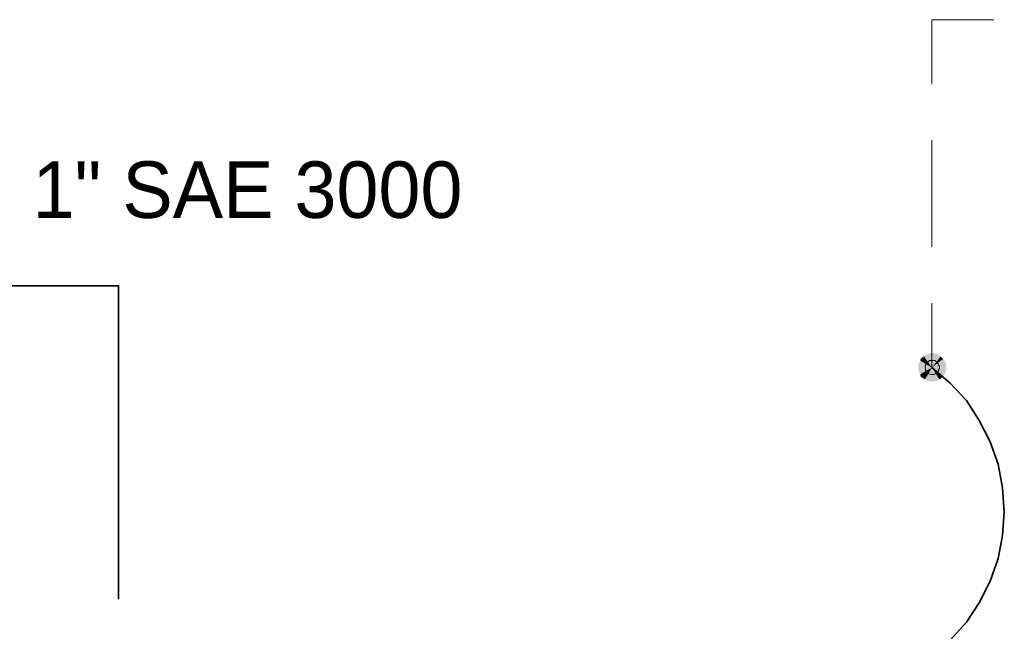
# Model space of a CAD drawing. Header units: millimetres. Extents: x 0 to 138, y 0 to 47.
# Tile 17 of 165: x 22.505 to 23.601, y 6.573 to 7.253. Entities that reach past the tile are written whole.
import ezdxf

# ---------------------------------------------------------------- set-up
doc = ezdxf.new("R2010")
doc.units = ezdxf.units.MM
for name, color, linetype in [('PDF_Geomertry', 7, 'Continuous'), ('PDF_Solid Fills', 7, 'Continuous'), ('PDF_Text', 7, 'Continuous')]:
    doc.layers.add(name, color=color, linetype=linetype)
doc.styles.add('PDF Arial', font='txt')

msp = doc.modelspace()

# ---------------------------------------------------------------- hatches: boundary and pattern name
at = {"layer": 'PDF_Solid Fills', "transparency": 33554559}
for points in [[(23.5201, 6.8665), (23.5113, 6.879), (23.5126, 6.8804)], [(23.5201, 6.8665), (23.5126, 6.8804), (23.5146, 6.8813)], [(23.5201, 6.8665), (23.5146, 6.8813), (23.5168, 6.8818)], [(23.5201, 6.8665), (23.5168, 6.8818), (23.5182, 6.8826)], [(23.5201, 6.8665), (23.5182, 6.8826), (23.5201, 6.8826)], [(23.5201, 6.8665), (23.5224, 6.8826), (23.5243, 6.8818)], [(23.5201, 6.8665), (23.5201, 6.8826), (23.5224, 6.8826)], [(23.5201, 6.8665), (23.5243, 6.8818), (23.5265, 6.8813)], [(23.5201, 6.8665), (23.5265, 6.8813), (23.5285, 6.8804)], [(23.5201, 6.8665), (23.5285, 6.8804), (23.5299, 6.879)], [(23.5201, 6.8665), (23.5049, 6.8688), (23.5057, 6.8707)], [(23.5201, 6.8665), (23.5049, 6.8665), (23.5049, 6.8688)], [(23.5201, 6.8665), (23.5057, 6.8707), (23.5063, 6.8729)], [(23.5201, 6.8665), (23.5063, 6.8729), (23.5071, 6.8743)], [(23.5201, 6.8665), (23.5071, 6.8743), (23.5076, 6.8762)], [(23.5201, 6.8665), (23.5076, 6.8762), (23.509, 6.8776)], [(23.5201, 6.8665), (23.509, 6.8776), (23.5113, 6.879)], [(23.5201, 6.8665), (23.5299, 6.879), (23.5312, 6.8776)], [(23.5201, 6.8665), (23.5312, 6.8776), (23.5326, 6.8762)], [(23.5201, 6.8665), (23.5326, 6.8762), (23.534, 6.8743)], [(23.5201, 6.8665), (23.534, 6.8743), (23.5349, 6.8729)], [(23.5201, 6.8665), (23.5349, 6.8729), (23.5354, 6.8707)], [(23.5201, 6.8665), (23.5354, 6.8707), (23.5363, 6.8688)], [(23.5201, 6.8665), (23.5363, 6.8688), (23.5363, 6.8665)], [(23.5201, 6.8665), (23.5049, 6.8646), (23.5049, 6.8665)], [(23.5201, 6.8665), (23.5057, 6.8624), (23.5049, 6.8646)], [(23.5201, 6.8665), (23.5063, 6.8604), (23.5057, 6.8624)], [(23.5201, 6.8665), (23.5071, 6.859), (23.5063, 6.8604)], [(23.5201, 6.8665), (23.5076, 6.8568), (23.5071, 6.859)], [(23.5201, 6.8665), (23.509, 6.8554), (23.5076, 6.8568)], [(23.5201, 6.8665), (23.5113, 6.854), (23.509, 6.8554)], [(23.5201, 6.8665), (23.5126, 6.8535), (23.5113, 6.854)], [(23.5201, 6.8665), (23.5146, 6.8521), (23.5126, 6.8535)], [(23.5201, 6.8665), (23.5168, 6.8513), (23.5146, 6.8521)], [(23.5201, 6.8665), (23.5182, 6.8513), (23.5168, 6.8513)], [(23.5201, 6.8665), (23.5201, 6.8507), (23.5182, 6.8513)], [(23.5201, 6.8665), (23.5224, 6.8513), (23.5201, 6.8507)], [(23.5201, 6.8665), (23.5243, 6.8513), (23.5224, 6.8513)], [(23.5201, 6.8665), (23.5265, 6.8521), (23.5243, 6.8513)], [(23.5201, 6.8665), (23.5285, 6.8535), (23.5265, 6.8521)], [(23.5201, 6.8665), (23.5299, 6.854), (23.5285, 6.8535)], [(23.5201, 6.8665), (23.5312, 6.8554), (23.5299, 6.854)], [(23.5201, 6.8665), (23.5326, 6.8568), (23.5312, 6.8554)], [(23.5201, 6.8665), (23.534, 6.859), (23.5326, 6.8568)], [(23.5201, 6.8665), (23.5349, 6.8604), (23.534, 6.859)], [(23.5201, 6.8665), (23.5354, 6.8624), (23.5349, 6.8604)], [(23.5201, 6.8665), (23.5363, 6.8646), (23.5354, 6.8624)], [(23.5201, 6.8665), (23.5363, 6.8665), (23.5363, 6.8646)]]:
    msp.add_hatch(color=256, dxfattribs=at).paths.add_polyline_path(points)

# ---------------------------------------------------------------- linework, layer by layer
at = {"layer": 'PDF_Geomertry', "lineweight": 15}
for points in [[(23.589, 7.2535), (23.5201, 7.2535), (23.5201, 7.1818)], [(23.5201, 7.1193), (23.5201, 7.0007)], [(23.5201, 6.9382), (23.5201, 6.8665)]]:
    msp.add_lwpolyline(points, dxfattribs=at)
at = {"layer": 'PDF_Geomertry', "lineweight": 35}
for points in [[(21.7363, 6.9576), (22.3515, 6.9576), (22.3515, 6.609), (22.3515, 6.9576), (22.6154, 6.9576), (22.6154, 6.609)], [(23.5201, 6.5457), (23.5404, 6.5632), (23.5585, 6.5832), (23.5729, 6.6049), (23.5849, 6.629), (23.5938, 6.654), (23.5988, 6.6799), (23.6007, 6.7062), (23.5988, 6.7326), (23.5938, 6.759), (23.5849, 6.784), (23.5729, 6.8076), (23.5585, 6.8299), (23.5404, 6.8493), (23.5201, 6.8665)]]:
    msp.add_lwpolyline(points, dxfattribs=at)
at = {"layer": 'PDF_Geomertry', "lineweight": 0}
msp.add_lwpolyline([(23.5126, 6.8665), (23.5126, 6.866), (23.5132, 6.8646), (23.5132, 6.8638), (23.514, 6.8624), (23.514, 6.8618), (23.5146, 6.861), (23.516, 6.8604), (23.5168, 6.8596), (23.5174, 6.8596), (23.5188, 6.859), (23.5196, 6.859), (23.5201, 6.859), (23.5215, 6.859), (23.5224, 6.859), (23.5238, 6.8596), (23.5243, 6.8596), (23.5251, 6.8604), (23.5257, 6.861), (23.5265, 6.8618), (23.5271, 6.8624), (23.5279, 6.8638), (23.5279, 6.8646), (23.5285, 6.866), (23.5285, 6.8665), (23.5285, 6.8679), (23.5279, 6.8688), (23.5279, 6.8693), (23.5271, 6.8707), (23.5265, 6.8715), (23.5257, 6.8721), (23.5251, 6.8729), (23.5243, 6.8735), (23.5238, 6.8743), (23.5224, 6.8743), (23.5215, 6.8743), (23.5201, 6.8743), (23.5196, 6.8743), (23.5188, 6.8743), (23.5174, 6.8743), (23.5168, 6.8735), (23.516, 6.8729), (23.5146, 6.8721), (23.514, 6.8715), (23.514, 6.8707), (23.5132, 6.8693), (23.5132, 6.8688), (23.5126, 6.8679), (23.5126, 6.8665)], close=True, dxfattribs=at)

# ---------------------------------------------------------------- texts
at = {"layer": 'PDF_Text', "insert": (22.5196, 7.0321), "char_height": 0.062833, "attachment_point": 7, "style": 'PDF Arial'}
msp.add_mtext('1" SAE 3000', dxfattribs=at)

doc.saveas('drawing.dxf')
